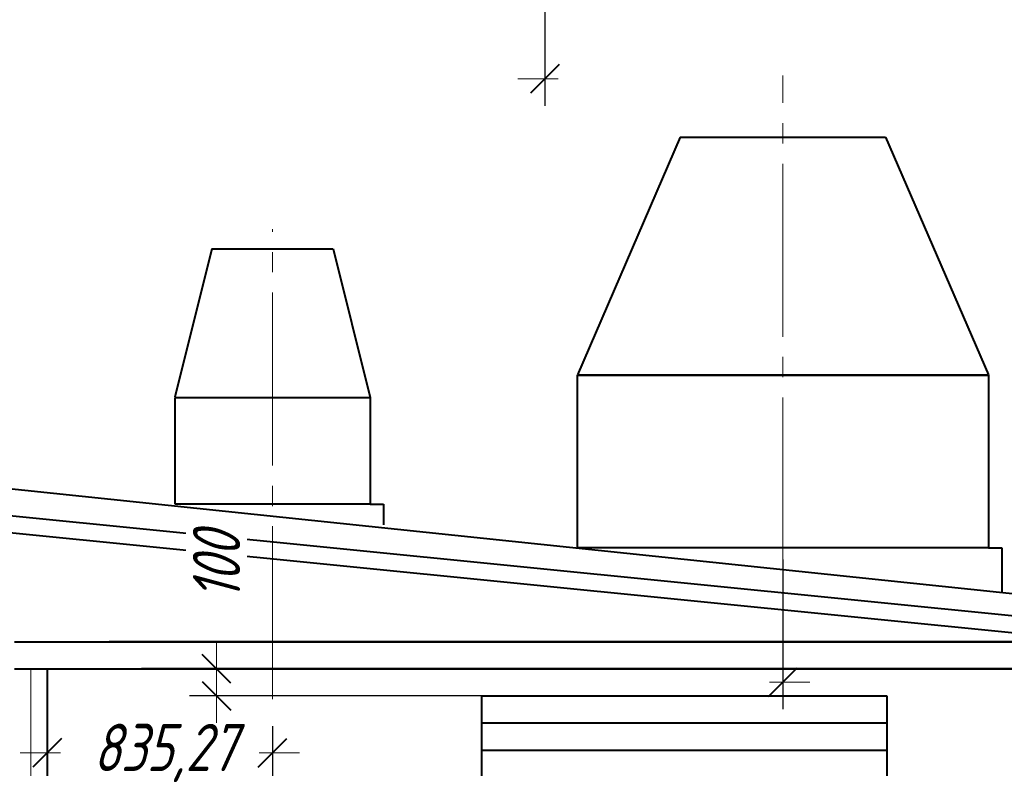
# Model space of a CAD drawing. Header units: millimetres. Extents: x 0 to 594, y 0 to 420.
# Tile 30 of 53: x 128 to 201, y 184 to 240. Entities that reach past the tile are written whole.
import ezdxf

# ---------------------------------------------------------------- set-up
doc = ezdxf.new("R2010")
doc.units = ezdxf.units.MM
for name, pattern in [('K5LT_AXLED', [17.302989, 12.802989, -1.5, 1.5, -1.5]), ('K5LT_BASIC', [0]), ('K5LT_THIN', [0])]:
    doc.linetypes.add(name, pattern=pattern)
doc.styles.add('KDIMTEXTSTYLE', font='GOST_AU.SHX', dxfattribs={"width": 0.96, "oblique": 15, "height": 5})
doc.dimstyles.new('KDIMSTYLE (0.02)', dxfattribs={"dimtxt": 5, "dimasz": 1, "dimexe": 2, "dimexo": 0, "dimgap": 1, "dimtad": 1, "dimlfac": 50, "dimtxsty": 'KDIMTEXTSTYLE', "dimsah": 1, "dimcen": 0, "dimdle": 1, "dimadec": 0, "dimazin": 0, "dimtfac": 0.667, "dimtmove": 0, "dimatfit": 3, "dimfxl": 1, "dimtvp": 1, "dimtfill": 1, "dimtolj": 1, "dimtzin": 0, "dimarcsym": 0})

# ---------------------------------------------------------------- blocks, each defined once
blk = doc.blocks.new('KDIMARROW_03')
at = {"color": 0, "linetype": 'K5LT_BASIC', "lineweight": 40}
blk.add_line((-1.061, -1.061), (1.061, 1.061), dxfattribs=at)
at = {"color": 0, "linetype": 'K5LT_THIN', "lineweight": 18}
for q in [(-1, 0), (2, 0)]:
    blk.add_line((0, 0), q, dxfattribs=at)
blk = doc.blocks.new('U261')
at = {"color": 5, "linetype": 'K5LT_BASIC', "lineweight": 40, "true_color": 0x0000ff}
for p, q in [((161.879, 189.684), (191.879, 189.684)), ((161.879, 169.684), (161.879, 189.684)), ((191.879, 189.684), (191.879, 169.684)), ((191.879, 169.684), (161.879, 169.684))]:
    blk.add_line(p, q, dxfattribs=at)
blk = doc.blocks.new('U262')
at = {"color": 5, "linetype": 'K5LT_BASIC', "lineweight": 40, "true_color": 0x0000ff}
for p, q in [((139.164, 211.785), (153.604, 211.785)), ((139.164, 203.885), (139.164, 211.785)), ((153.604, 211.785), (153.604, 203.885)), ((153.604, 203.885), (139.164, 203.885))]:
    blk.add_line(p, q, dxfattribs=at)
blk = doc.blocks.new('U263')
at = {"color": 5, "linetype": 'K5LT_BASIC', "lineweight": 40, "true_color": 0x0000ff}
for p, q in [((168.959, 213.438), (199.399, 213.438)), ((168.959, 200.638), (168.959, 213.438)), ((199.399, 213.438), (199.399, 200.638)), ((199.399, 200.638), (168.959, 200.638))]:
    blk.add_line(p, q, dxfattribs=at)

msp = doc.modelspace()

# ---------------------------------------------------------------- linework, layer by layer
at = {"color": 30, "linetype": 'K5LT_AXLED', "lineweight": 18, "true_color": 0xff8000}
for p, q in [((184.17813, 198.97327), (184.17646, 235.60029)), ((146.38416, 189.43673), (146.38416, 224.22539)), ((128.47877, 191.68446), (128.47877, 40.33764))]:
    msp.add_line(p, q, dxfattribs=at)
at = {"color": 5, "linetype": 'K5LT_BASIC', "lineweight": 40, "true_color": 0x0000ff}
for p, q in [((176.56877, 231.03477), (168.95877, 213.4447)), ((176.56877, 231.03477), (191.78877, 231.03477)), ((191.78877, 231.03477), (199.39877, 213.4447)), ((141.88554, 222.78927), (139.14942, 211.79178)), ((141.88554, 222.78927), (150.87817, 222.78512)), ((150.87817, 222.78512), (153.60416, 211.78512)), ((199.39877, 213.43771), (168.95877, 213.4447)), ((125.27877, 205.20446), (209.27877, 196.42225)), ((153.60416, 203.88512), (154.60416, 203.88512)), ((154.60416, 203.88512), (154.60416, 202.34288)), ((207.27877, 194.99553), (125.27877, 203.17612)), ((207.27877, 193.74434), (125.27877, 201.92842)), ((199.39877, 200.63771), (200.39877, 200.63771)), ((200.39877, 200.63771), (200.39877, 197.35065)), ((127.27877, 193.68446), (207.27877, 193.68446)), ((207.27877, 193.68446), (134.27877, 193.68446)), ((127.27877, 191.68446), (207.27877, 191.68446)), ((129.67877, 191.68446), (129.67877, 153.07654)), ((207.27877, 191.68446), (136.67877, 191.68446)), ((161.87877, 187.68446), (191.87877, 187.68446)), ((161.87877, 185.68446), (191.87877, 185.68446))]:
    msp.add_line(p, q, dxfattribs=at)

# ---------------------------------------------------------------- block references
for name in ['U263', 'U262', 'U261']:
    msp.add_blockref(name, (0, 0))

# ---------------------------------------------------------------- dimensions: what is measured, and where the dimension line sits
at = {"color": 5, "true_color": 0x0000ff}
for base, p1, p2, location in [((76.54196, 235.35874), (166.54196, 266.41912), (76.54196, 266.41912), (121.54196, 235.35874)), ((184.17877, 190.70006), (204.87877, 189.68446), (184.17877, 201.78785), (213.31254, 190.70006)), ((146.38416, 185.46321), (129.67877, 189.43673), (146.38416, 189.43673), (138.38416, 185.46321))]:
    msp.add_linear_dim(base=base, p1=p1, p2=p2, location=location, dimstyle='KDIMSTYLE (0.02)', override={"dimexo": 2, "dimpost": '\\H3.5;\\W0.96;\\Q15;<>', "dimblk1": 'KDIMARROW_03', "dimblk2": 'KDIMARROW_03', "dimse1": 0, "dimse2": 0, "dimclrt": 7, "dimtolj": 1}, dxfattribs=at).render()
msp.add_linear_dim(base=(142.23224, 189.68446), p1=(175.05962, 191.68446), p2=(173.67105, 189.68446), angle=90, location=(142.23224, 199.28479), dimstyle='KDIMSTYLE (0.02)', override={"dimexo": 2, "dimpost": '\\H3.5;\\W0.96;\\Q15;<>', "dimblk1": 'KDIMARROW_03', "dimblk2": 'KDIMARROW_03', "dimse1": 0, "dimse2": 0, "dimclrt": 7, "dimtolj": 1}, dxfattribs=at).render()

doc.saveas('drawing.dxf')
